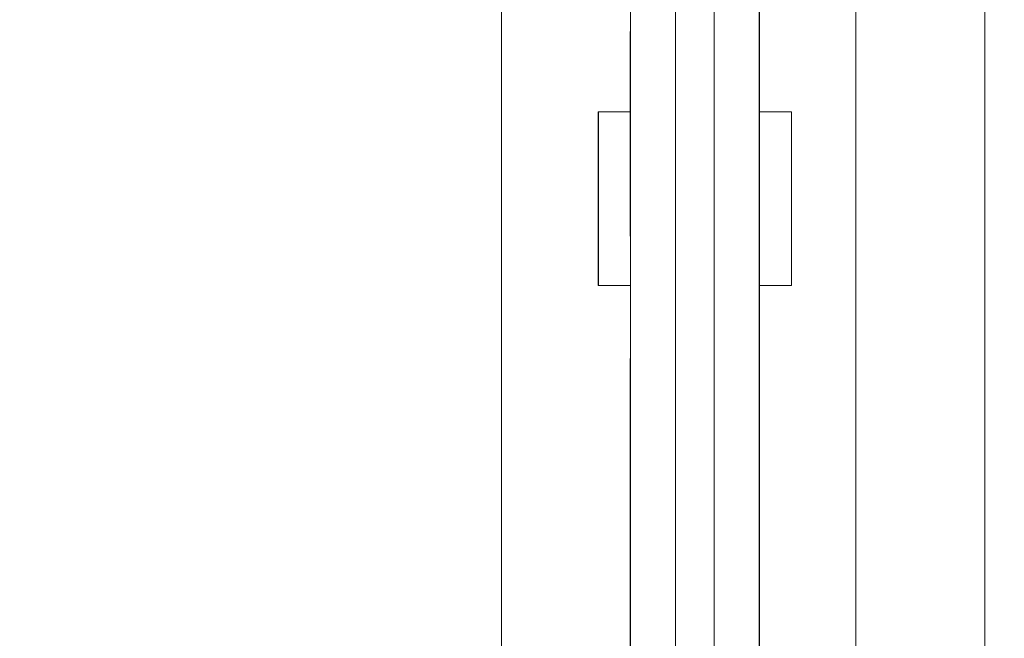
# Model space of a CAD drawing. Header units: millimetres. Extents: x -12989 to 381814, y -50461 to 30884.
# Tile 31 of 111: x 365236 to 365541, y -45197 to -45005. Entities that reach past the tile are written whole.
import ezdxf

# ---------------------------------------------------------------- set-up
doc = ezdxf.new("R2010")
doc.units = ezdxf.units.MM
doc.header["$MEASUREMENT"] = 0
doc.linetypes.add('Wipeout_Contour', pattern=[1000, 0, -1000])
for name, color, linetype in [('Nowe_04-ŚCIANY DZIAŁOWE', 7, 'Continuous'), ('Nowe_A_WYM', 7, 'Continuous'), ('Nowe_Drzwi Archicad', 7, 'Continuous')]:
    doc.layers.add(name, color=color, linetype=linetype)
for name, color, linetype, lineweight in [('Nowe_A_WYM_Nr_pióra__1', 7, 'Continuous', 13), ('Nowe_A_WYM_Nr_pióra__45', 7, 'Continuous', 15), ('Nowe_A_WYM_Nr_pióra__85', 7, 'Continuous', 13), ('Nowe_Drzwi Archicad_Nr_pióra__3', 7, 'Continuous', 13), ('Nowe_Drzwi Archicad_Nr_pióra__87', 7, 'Continuous', 13)]:
    doc.layers.add(name, color=color, linetype=linetype, lineweight=lineweight)
doc.styles.add('STYL_AUTOMATYCZNY_4', font='arial.ttf')
doc.dimstyles.new('STYL_AUTOMATYCZNY__2', dxfattribs={"dimtxt": 139.999998, "dimasz": 57, "dimexe": 0.18, "dimexo": 0.0625, "dimgap": 0, "dimtad": 1, "dimdec": 0, "dimlfac": 0.1, "dimzin": 0, "dimdsep": 46, "dimtxsty": 'STYL_AUTOMATYCZNY_4', "dimblk": 'ARROWHEAD_6', "dimblk1": 'ARROWHEAD_6', "dimblk2": 'ARROWHEAD_6', "dimcen": 0.09, "dimse1": 1, "dimse2": 1, "dimclrd": 7, "dimclre": 7, "dimclrt": 7, "dimadec": 0, "dimazin": 0, "dimtfac": 1, "dimtdec": 4, "dimtmove": 0, "dimatfit": 3, "dimfxl": 0, "dimtolj": 1, "dimtzin": 0, "dimarcsym": 0})

# ---------------------------------------------------------------- blocks, each defined once
blk = doc.blocks.new('ElemPrzekroju_4_1', base_point=(363535.4, -45960.59))
at = {"color": 254, "linetype": 'Wipeout_Contour', "lineweight": 0, "ltscale": 10660323.055703}
blk.add_wipeout([(364286.9, -42960.59), (363805.4, -42960.59), (363805.4, -45660.59), (363818.5, -45660.59), (363818.5, -45960.59), (365405.4, -45960.59), (365385.4, -45940.59), (365385.4, -44980.59), (365395.4, -44970.59), (365370.4, -44970.59), (365363.33, -44967.66), (365360.4, -44960.59), (365363.33, -44953.52), (365370.4, -44950.59), (365395.4, -44950.59), (365385.4, -44940.59), (365385.4, -43980.59), (365405.4, -43960.59), (365385.4, -43940.59), (365385.4, -42980.59), (365405.4, -42960.59), (364892.9, -42960.59), (364892.9, -42955.59), (364891.4, -42955.59), (364889.9, -42955.59), (364889.9, -42960.59), (364289.9, -42960.59), (364289.9, -42955.59), (364286.9, -42955.59)], dxfattribs=at).dxf.layer = 'Nowe_04-ŚCIANY DZIAŁOWE'
at = {"color": 254, "linetype": 'Wipeout_Contour', "lineweight": 0, "ltscale": 25184793.98738486}
blk.add_wipeout([(365515.4, -43960.59), (365535.4, -43980.59), (365535.4, -44940.59), (365523.94, -44952.06), (365527.48, -44953.52), (365530.4, -44960.59), (365527.48, -44967.66), (365523.94, -44969.13), (365535.4, -44980.59), (365535.4, -45940.59), (365515.4, -45960.59), (365578.89, -45960.59), (365578.89, -43900.59), (366588.89, -43900.59), (366588.89, -45960.59), (366905.4, -45960.59), (366905.4, -43900.59), (367915.4, -43900.59), (367915.4, -45960.59), (369255.25, -45960.59), (369255.25, -43900.59), (370265.25, -43900.59), (370265.25, -45960.59), (370385.25, -45960.59), (370385.25, -44960.59), (370378.18, -44957.66), (370375.25, -44950.59), (370378.18, -44943.52), (370385.25, -44940.59), (370385.25, -42960.59), (370319.9, -42960.59), (370319.9, -42955.59), (370316.9, -42955.59), (370316.9, -42960.59), (369716.9, -42960.59), (369716.9, -42955.59), (369713.9, -42955.59), (369713.9, -42960.59), (369113.9, -42960.59), (369113.9, -42955.59), (369110.9, -42955.59), (369110.9, -42960.59), (368510.9, -42960.59), (368510.9, -42955.59), (368509.4, -42955.59), (368507.9, -42955.59), (368507.9, -42960.59), (367907.9, -42960.59), (367907.9, -42955.59), (367904.9, -42955.59), (367904.9, -42960.59), (367304.9, -42960.59), (367304.9, -42955.59), (367303.4, -42955.59), (367301.9, -42955.59), (367301.9, -42960.59), (366701.9, -42960.59), (366701.9, -42955.59), (366698.9, -42955.59), (366698.9, -42960.59), (366098.9, -42960.59), (366098.9, -42955.59), (366097.4, -42955.59), (366095.9, -42955.59), (366095.9, -42960.59), (365515.4, -42960.59), (365535.4, -42980.59), (365535.4, -43940.59)], dxfattribs=at).dxf.layer = 'Nowe_04-ŚCIANY DZIAŁOWE'
blk = doc.blocks.new('ElemPrzekroju_15_1', base_point=(363535.4, -45960.59))
at = {"color": 254, "linetype": 'Wipeout_Contour', "lineweight": 0, "ltscale": 2578278.37908893}
blk.add_wipeout([(365520.4, -44970.59), (365495.4, -44970.59), (365495.4, -45960.59), (365515.4, -45960.59), (365535.4, -45940.59), (365535.4, -44980.59), (365523.94, -44969.13)], dxfattribs=at).dxf.layer = 'Nowe_04-ŚCIANY DZIAŁOWE'
at = {"color": 254, "linetype": 'Wipeout_Contour', "lineweight": 0, "ltscale": 4418428.380093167}
blk.add_wipeout([(365395.4, -44970.59), (365385.4, -44980.59), (365385.4, -45940.59), (365405.4, -45960.59), (365425.4, -45960.59), (365425.4, -45087.59), (365415.4, -45087.59), (365415.4, -45033.59), (365425.4, -45033.59), (365425.4, -44987.59), (365415.4, -44987.59), (365415.4, -44970.59)], dxfattribs=at).dxf.layer = 'Nowe_04-ŚCIANY DZIAŁOWE'
blk = doc.blocks.new('ElemPrzekroju_16_1', base_point=(363535.4, -45960.59))
at = {"layer": 'Nowe_Drzwi Archicad_Nr_pióra__87', "color": 7, "linetype": 'Continuous', "lineweight": 13}
for p, q in [((365385.4, -44980.59), (365385.4, -45940.59)), ((365535.4, -44980.59), (365535.4, -45940.59))]:
    blk.add_line(p, q, dxfattribs=at)
at = {"color": 254, "linetype": 'Wipeout_Contour', "lineweight": 0, "ltscale": 3682611.476702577}
blk.add_wipeout([(365465.4, -44987.59), (365465.4, -45033.59), (365475.4, -45033.59), (365475.4, -45087.59), (365465.4, -45087.59), (365465.4, -45960.59), (365495.4, -45960.59), (365495.4, -44970.59), (365475.4, -44970.59), (365475.4, -44987.59)], dxfattribs=at).dxf.layer = 'Nowe_Drzwi Archicad'
at = {"color": 254, "linetype": 'Wipeout_Contour', "lineweight": 0, "ltscale": 1472724.003913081}
blk.add_wipeout([(365415.5, -45047.09), (365415.5, -45037.21), (365415.4, -45037.21), (365415.4, -45047.09)], dxfattribs=at).dxf.layer = 'Nowe_Drzwi Archicad'
at = {"layer": 'Nowe_Drzwi Archicad_Nr_pióra__3', "color": 7, "linetype": 'Continuous', "lineweight": 13}
blk.add_line((365495.4, -45960.59), (365495.4, -44970.59), dxfattribs=at)
at = {"color": 254, "linetype": 'Wipeout_Contour', "lineweight": 0, "ltscale": 1472720.700943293}
blk.add_wipeout([(365415.5, -45037.21), (365415.5, -45033.59), (365415.4, -45033.59), (365415.4, -45037.21)], dxfattribs=at).dxf.layer = 'Nowe_Drzwi Archicad'
at = {"color": 254, "linetype": 'Wipeout_Contour', "lineweight": 0, "ltscale": 1472961.804478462}
blk.add_wipeout([(365475.3, -45047.09), (365475.4, -45047.09), (365475.4, -45037.21), (365475.3, -45037.21)], dxfattribs=at).dxf.layer = 'Nowe_Drzwi Archicad'
at = {"color": 254, "linetype": 'Wipeout_Contour', "lineweight": 0, "ltscale": 1472729.725893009}
blk.add_wipeout([(365415.5, -45060.59), (365415.5, -45047.09), (365415.4, -45047.09), (365415.4, -45060.59)], dxfattribs=at).dxf.layer = 'Nowe_Drzwi Archicad'
at = {"color": 254, "linetype": 'Wipeout_Contour', "lineweight": 0, "ltscale": 1472983.16266491}
blk.add_wipeout([(365475.3, -45087.59), (365475.4, -45087.59), (365475.4, -45083.97), (365475.3, -45083.97)], dxfattribs=at).dxf.layer = 'Nowe_Drzwi Archicad'
at = {"color": 254, "linetype": 'Wipeout_Contour', "lineweight": 0, "ltscale": 1472743.655194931}
blk.add_wipeout([(365425.3, -45047.09), (365425.3, -45037.21), (365415.5, -45037.21), (365415.5, -45047.09)], dxfattribs=at).dxf.layer = 'Nowe_Drzwi Archicad'
at = {"color": 254, "linetype": 'Wipeout_Contour', "lineweight": 0, "ltscale": 1472967.525534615}
blk.add_wipeout([(365475.3, -45060.59), (365475.4, -45060.59), (365475.4, -45047.09), (365475.3, -45047.09)], dxfattribs=at).dxf.layer = 'Nowe_Drzwi Archicad'
at = {"color": 254, "linetype": 'Wipeout_Contour', "lineweight": 0, "ltscale": 1472736.334753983}
blk.add_wipeout([(365415.5, -45074.09), (365415.5, -45060.59), (365415.4, -45060.59), (365415.4, -45074.09)], dxfattribs=at).dxf.layer = 'Nowe_Drzwi Archicad'
at = {"color": 254, "linetype": 'Wipeout_Contour', "lineweight": 0, "ltscale": 1472979.857307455}
blk.add_wipeout([(365475.3, -45083.97), (365475.4, -45083.97), (365475.4, -45074.09), (365475.3, -45074.09)], dxfattribs=at).dxf.layer = 'Nowe_Drzwi Archicad'
at = {"color": 254, "linetype": 'Wipeout_Contour', "lineweight": 0, "ltscale": 1472740.352269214}
blk.add_wipeout([(365425.3, -45037.21), (365425.3, -45033.59), (365415.5, -45033.59), (365415.5, -45037.21)], dxfattribs=at).dxf.layer = 'Nowe_Drzwi Archicad'
at = {"color": 254, "linetype": 'Wipeout_Contour', "lineweight": 0, "ltscale": 1472942.153162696}
blk.add_wipeout([(365465.5, -45047.09), (365475.3, -45047.09), (365475.3, -45037.21), (365465.5, -45037.21)], dxfattribs=at).dxf.layer = 'Nowe_Drzwi Archicad'
at = {"color": 254, "linetype": 'Wipeout_Contour', "lineweight": 0, "ltscale": 1472749.377098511}
blk.add_wipeout([(365425.3, -45060.59), (365425.3, -45047.09), (365415.5, -45047.09), (365415.5, -45060.59)], dxfattribs=at).dxf.layer = 'Nowe_Drzwi Archicad'
at = {"color": 254, "linetype": 'Wipeout_Contour', "lineweight": 0, "ltscale": 1472974.133328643}
blk.add_wipeout([(365475.3, -45074.09), (365475.4, -45074.09), (365475.4, -45060.59), (365475.3, -45060.59)], dxfattribs=at).dxf.layer = 'Nowe_Drzwi Archicad'
at = {"color": 254, "linetype": 'Wipeout_Contour', "lineweight": 0, "ltscale": 1472742.059657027}
blk.add_wipeout([(365415.5, -45083.97), (365415.5, -45074.09), (365415.4, -45074.09), (365415.4, -45083.97)], dxfattribs=at).dxf.layer = 'Nowe_Drzwi Archicad'
at = {"color": 254, "linetype": 'Wipeout_Contour', "lineweight": 0, "ltscale": 1472963.511634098}
blk.add_wipeout([(365465.5, -45087.59), (365475.3, -45087.59), (365475.3, -45083.97), (365465.5, -45083.97)], dxfattribs=at).dxf.layer = 'Nowe_Drzwi Archicad'
at = {"layer": 'Nowe_Drzwi Archicad_Nr_pióra__3', "color": 7, "linetype": 'Continuous', "lineweight": 13}
for p, q in [((365415.4, -45037.21), (365415.4, -45033.59)), ((365415.4, -45033.59), (365415.5, -45033.59)), ((365415.4, -45047.09), (365415.4, -45037.21)), ((365475.4, -45087.59), (365475.3, -45087.59))]:
    blk.add_line(p, q, dxfattribs=at)
at = {"color": 254, "linetype": 'Wipeout_Contour', "lineweight": 0, "ltscale": 1472958.502041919}
blk.add_wipeout([(365475.3, -45037.21), (365475.4, -45037.21), (365475.4, -45033.59), (365475.3, -45033.59)], dxfattribs=at).dxf.layer = 'Nowe_Drzwi Archicad'
at = {"color": 254, "linetype": 'Wipeout_Contour', "lineweight": 0, "ltscale": 1472763.306470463}
blk.add_wipeout([(365425.4, -45047.09), (365425.4, -45037.21), (365425.3, -45037.21), (365425.3, -45047.09)], dxfattribs=at).dxf.layer = 'Nowe_Drzwi Archicad'
at = {"color": 254, "linetype": 'Wipeout_Contour', "lineweight": 0, "ltscale": 1472947.874295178}
blk.add_wipeout([(365465.5, -45060.59), (365475.3, -45060.59), (365475.3, -45047.09), (365465.5, -45047.09)], dxfattribs=at).dxf.layer = 'Nowe_Drzwi Archicad'
at = {"color": 254, "linetype": 'Wipeout_Contour', "lineweight": 0, "ltscale": 1472755.985871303}
blk.add_wipeout([(365425.3, -45074.09), (365425.3, -45060.59), (365415.5, -45060.59), (365415.5, -45074.09)], dxfattribs=at).dxf.layer = 'Nowe_Drzwi Archicad'
at = {"color": 254, "linetype": 'Wipeout_Contour', "lineweight": 0, "ltscale": 1472960.206232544}
blk.add_wipeout([(365465.5, -45083.97), (365475.3, -45083.97), (365475.3, -45074.09), (365465.5, -45074.09)], dxfattribs=at).dxf.layer = 'Nowe_Drzwi Archicad'
at = {"color": 254, "linetype": 'Wipeout_Contour', "lineweight": 0, "ltscale": 1472745.365548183}
blk.add_wipeout([(365415.5, -45087.59), (365415.5, -45083.97), (365415.4, -45083.97), (365415.4, -45087.59)], dxfattribs=at).dxf.layer = 'Nowe_Drzwi Archicad'
at = {"layer": 'Nowe_Drzwi Archicad_Nr_pióra__3', "color": 7, "linetype": 'Continuous', "lineweight": 13}
for p, q in [((365415.4, -45060.59), (365415.4, -45047.09)), ((365475.4, -45087.59), (365475.4, -45083.97))]:
    blk.add_line(p, q, dxfattribs=at)
at = {"color": 254, "linetype": 'Wipeout_Contour', "lineweight": 0, "ltscale": 1472760.003588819}
blk.add_wipeout([(365425.4, -45037.21), (365425.4, -45033.59), (365425.3, -45033.59), (365425.3, -45037.21)], dxfattribs=at).dxf.layer = 'Nowe_Drzwi Archicad'
at = {"color": 254, "linetype": 'Wipeout_Contour', "lineweight": 0, "ltscale": 1472922.501840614}
blk.add_wipeout([(365465.4, -45047.09), (365465.5, -45047.09), (365465.5, -45037.21), (365465.4, -45037.21)], dxfattribs=at).dxf.layer = 'Nowe_Drzwi Archicad'
at = {"color": 254, "linetype": 'Wipeout_Contour', "lineweight": 0, "ltscale": 1472769.028297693}
blk.add_wipeout([(365425.4, -45060.59), (365425.4, -45047.09), (365425.3, -45047.09), (365425.3, -45060.59)], dxfattribs=at).dxf.layer = 'Nowe_Drzwi Archicad'
at = {"color": 254, "linetype": 'Wipeout_Contour', "lineweight": 0, "ltscale": 1472954.482177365}
blk.add_wipeout([(365465.5, -45074.09), (365475.3, -45074.09), (365475.3, -45060.59), (365465.5, -45060.59)], dxfattribs=at).dxf.layer = 'Nowe_Drzwi Archicad'
at = {"color": 254, "linetype": 'Wipeout_Contour', "lineweight": 0, "ltscale": 1472761.710697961}
blk.add_wipeout([(365425.3, -45083.97), (365425.3, -45074.09), (365415.5, -45074.09), (365415.5, -45083.97)], dxfattribs=at).dxf.layer = 'Nowe_Drzwi Archicad'
at = {"color": 254, "linetype": 'Wipeout_Contour', "lineweight": 0, "ltscale": 1472943.860596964}
blk.add_wipeout([(365465.4, -45087.59), (365465.5, -45087.59), (365465.5, -45083.97), (365465.4, -45083.97)], dxfattribs=at).dxf.layer = 'Nowe_Drzwi Archicad'
at = {"layer": 'Nowe_Drzwi Archicad_Nr_pióra__3', "color": 7, "linetype": 'Continuous', "lineweight": 13}
for p, q in [((365475.4, -45060.59), (365475.4, -45047.09)), ((365415.4, -45074.09), (365415.4, -45060.59)), ((365475.4, -45074.09), (365475.4, -45060.59)), ((365475.4, -45083.97), (365475.4, -45074.09))]:
    blk.add_line(p, q, dxfattribs=at)
at = {"color": 254, "linetype": 'Wipeout_Contour', "lineweight": 0, "ltscale": 1472938.850682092}
blk.add_wipeout([(365465.5, -45037.21), (365475.3, -45037.21), (365475.3, -45033.59), (365465.5, -45033.59)], dxfattribs=at).dxf.layer = 'Nowe_Drzwi Archicad'
at = {"color": 254, "linetype": 'Wipeout_Contour', "lineweight": 0, "ltscale": 1472928.223049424}
blk.add_wipeout([(365465.4, -45060.59), (365465.5, -45060.59), (365465.5, -45047.09), (365465.4, -45047.09)], dxfattribs=at).dxf.layer = 'Nowe_Drzwi Archicad'
at = {"color": 254, "linetype": 'Wipeout_Contour', "lineweight": 0, "ltscale": 1472775.636982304}
blk.add_wipeout([(365425.4, -45074.09), (365425.4, -45060.59), (365425.3, -45060.59), (365425.3, -45074.09)], dxfattribs=at).dxf.layer = 'Nowe_Drzwi Archicad'
at = {"color": 254, "linetype": 'Wipeout_Contour', "lineweight": 0, "ltscale": 1472940.555151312}
blk.add_wipeout([(365465.4, -45083.97), (365465.5, -45083.97), (365465.5, -45074.09), (365465.4, -45074.09)], dxfattribs=at).dxf.layer = 'Nowe_Drzwi Archicad'
at = {"color": 254, "linetype": 'Wipeout_Contour', "lineweight": 0, "ltscale": 1472765.016545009}
blk.add_wipeout([(365425.3, -45087.59), (365425.3, -45083.97), (365415.5, -45083.97), (365415.5, -45087.59)], dxfattribs=at).dxf.layer = 'Nowe_Drzwi Archicad'
at = {"layer": 'Nowe_Drzwi Archicad_Nr_pióra__3', "color": 7, "linetype": 'Continuous', "lineweight": 13}
for p, q in [((365475.4, -45033.59), (365475.3, -45033.59)), ((365475.4, -45037.21), (365475.4, -45033.59)), ((365475.4, -45047.09), (365475.4, -45037.21)), ((365415.4, -45083.97), (365415.4, -45074.09)), ((365415.4, -45087.59), (365415.4, -45083.97)), ((365415.4, -45087.59), (365415.5, -45087.59))]:
    blk.add_line(p, q, dxfattribs=at)
at = {"color": 254, "linetype": 'Wipeout_Contour', "lineweight": 0, "ltscale": 1472919.19931595}
blk.add_wipeout([(365465.4, -45037.21), (365465.5, -45037.21), (365465.5, -45033.59), (365465.4, -45033.59)], dxfattribs=at).dxf.layer = 'Nowe_Drzwi Archicad'
at = {"color": 254, "linetype": 'Wipeout_Contour', "lineweight": 0, "ltscale": 1472934.831019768}
blk.add_wipeout([(365465.4, -45074.09), (365465.5, -45074.09), (365465.5, -45060.59), (365465.4, -45060.59)], dxfattribs=at).dxf.layer = 'Nowe_Drzwi Archicad'
at = {"color": 254, "linetype": 'Wipeout_Contour', "lineweight": 0, "ltscale": 1472781.361732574}
blk.add_wipeout([(365425.4, -45083.97), (365425.4, -45074.09), (365425.3, -45074.09), (365425.3, -45083.97)], dxfattribs=at).dxf.layer = 'Nowe_Drzwi Archicad'
at = {"color": 254, "linetype": 'Wipeout_Contour', "lineweight": 0, "ltscale": 1472784.667535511}
blk.add_wipeout([(365425.4, -45087.59), (365425.4, -45083.97), (365425.3, -45083.97), (365425.3, -45087.59)], dxfattribs=at).dxf.layer = 'Nowe_Drzwi Archicad'
at = {"color": 254, "linetype": 'Wipeout_Contour', "lineweight": 0, "ltscale": 1472771.008960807}
blk.add_wipeout([(365425.4, -43960.59), (365425.4, -45810.59), (365465.4, -45810.59), (365465.4, -43960.59)], dxfattribs=at).dxf.layer = 'Nowe_Drzwi Archicad'
at = {"layer": 'Nowe_Drzwi Archicad_Nr_pióra__3', "color": 7, "linetype": 'Continuous', "lineweight": 13}
for p, q in [((365425.4, -43960.59), (365425.4, -45810.59)), ((365439.4, -43960.59), (365439.4, -45810.59)), ((365451.4, -45810.59), (365451.4, -43960.59)), ((365465.4, -43960.59), (365465.4, -45810.59)), ((365465.5, -45236.66), (365465.5, -44970.94)), ((365425.3, -45011.52), (365425.3, -45008.68)), ((365425.3, -45072.26), (365425.3, -45011.52)), ((365415.5, -45033.59), (365425.3, -45033.59)), ((365425.3, -45033.59), (365425.4, -45033.59)), ((365465.5, -45033.59), (365465.4, -45033.59)), ((365475.3, -45033.59), (365465.5, -45033.59)), ((365415.5, -45087.59), (365425.3, -45087.59)), ((365425.3, -45087.59), (365425.4, -45087.59)), ((365465.5, -45087.59), (365465.4, -45087.59)), ((365475.3, -45087.59), (365465.5, -45087.59)), ((365425.3, -45170.97), (365425.3, -45110.22)), ((365425.3, -45208.93), (365425.3, -45170.97))]:
    blk.add_line(p, q, dxfattribs=at)
blk = doc.blocks.new('*D198', base_point=(363535.4, -45960.59))
at = {"layer": 'Nowe_A_WYM_Nr_pióra__45', "color": 7, "linetype": 'Continuous', "lineweight": 15}
for p, q in [((362283.29, -37900.67), (362223.29, -37840.67)), ((362223.29, -45950.59), (362283.29, -46010.59))]:
    blk.add_line(p, q, dxfattribs=at)
at = {"layer": 'Nowe_A_WYM_Nr_pióra__85', "color": 7, "linetype": 'Continuous', "lineweight": 13}
for p, q in [((362253.29, -37870.67), (362253.29, -37825.67)), ((362309.54, -37870.67), (362197.04, -37870.67)), ((362253.29, -45980.59), (362253.29, -37870.67)), ((362309.54, -45980.59), (362197.04, -45980.59)), ((362253.29, -46025.59), (362253.29, -45980.59))]:
    blk.add_line(p, q, dxfattribs=at)
at = {"layer": 'Nowe_A_WYM_Nr_pióra__1', "color": 7, "lineweight": 13, "insert": (362225.29, -42078.68), "char_height": 140, "attachment_point": 7, "rotation": 90, "style": 'STYL_AUTOMATYCZNY_4'}
blk.add_mtext('\\A1;{\\pql;\\fArial|b0|i0|c238|p0;\\W1.000000;811}', dxfattribs=at)
blk = doc.blocks.new('ARROWHEAD_6')
at = {"color": 0, "linetype": 'Continuous', "lineweight": 0}
for p, q in [((-0.5, -0.5), (0.5, 0.5)), ((0, 0), (-1, 0))]:
    blk.add_line(p, q, dxfattribs=at)
blk = doc.blocks.new('*D203', base_point=(363535.4, -45960.59))
at = {"layer": 'Nowe_A_WYM_Nr_pióra__45', "color": 7, "linetype": 'Continuous', "lineweight": 15}
for p, q in [((366008.09, -42930.59), (366068.09, -42990.59)), ((366008.09, -45930.59), (366068.09, -45990.59))]:
    blk.add_line(p, q, dxfattribs=at)
at = {"layer": 'Nowe_A_WYM_Nr_pióra__85', "color": 7, "linetype": 'Continuous', "lineweight": 13}
for p, q in [((366094.34, -42960.59), (365981.84, -42960.59)), ((366038.09, -45960.59), (366038.09, -42960.59)), ((366094.34, -45960.59), (365981.84, -45960.59))]:
    blk.add_line(p, q, dxfattribs=at)
at = {"layer": 'Nowe_A_WYM_Nr_pióra__1', "color": 7, "lineweight": 13, "insert": (366010.09, -44620.76), "char_height": 140, "attachment_point": 7, "rotation": 90, "style": 'STYL_AUTOMATYCZNY_4'}
blk.add_mtext('\\A1;{\\pql;\\fArial|b0|i0|c238|p0;\\W1.000000;300}', dxfattribs=at)

msp = doc.modelspace()

# ---------------------------------------------------------------- block references
at = {"layer": 'Nowe_04-ŚCIANY DZIAŁOWE', "lineweight": 0}
msp.add_blockref('ElemPrzekroju_4_1', (363535.4, -45960.59), dxfattribs=at)

# ---------------------------------------------------------------- next in the draw order: block references
msp.add_blockref('ElemPrzekroju_15_1', (363535.4, -45960.59), dxfattribs=at)

# ---------------------------------------------------------------- next in the draw order: block references
at = {"layer": 'Nowe_Drzwi Archicad', "lineweight": 0}
msp.add_blockref('ElemPrzekroju_16_1', (363535.4, -45960.59), dxfattribs=at)

# ---------------------------------------------------------------- next in the draw order: dimensions: what is measured, and where the dimension line sits
at = {"layer": 'Nowe_A_WYM', "color": 7, "linetype": 'Continuous', "lineweight": 13}
for base, p1, p2, picture, middle in [((362253.29, -37870.67), (363585.4, -45980.59), (371035.4, -37870.67), '*D198', (362155.29, -41918.86)), ((366038.09, -42960.59), (364085.4, -45960.59), (363685.4, -42960.59), '*D203', (365940.09, -44460.95))]:
    dim = msp.add_linear_dim(base=base, p1=p1, p2=p2, angle=90, dimstyle='STYL_AUTOMATYCZNY__2', dxfattribs=at)
    dim.commit()
    dim.dimension.update_dxf_attribs({"geometry": picture, "text_midpoint": middle, "dimtype": 160, "text_rotation": 90})

doc.saveas('drawing.dxf')
